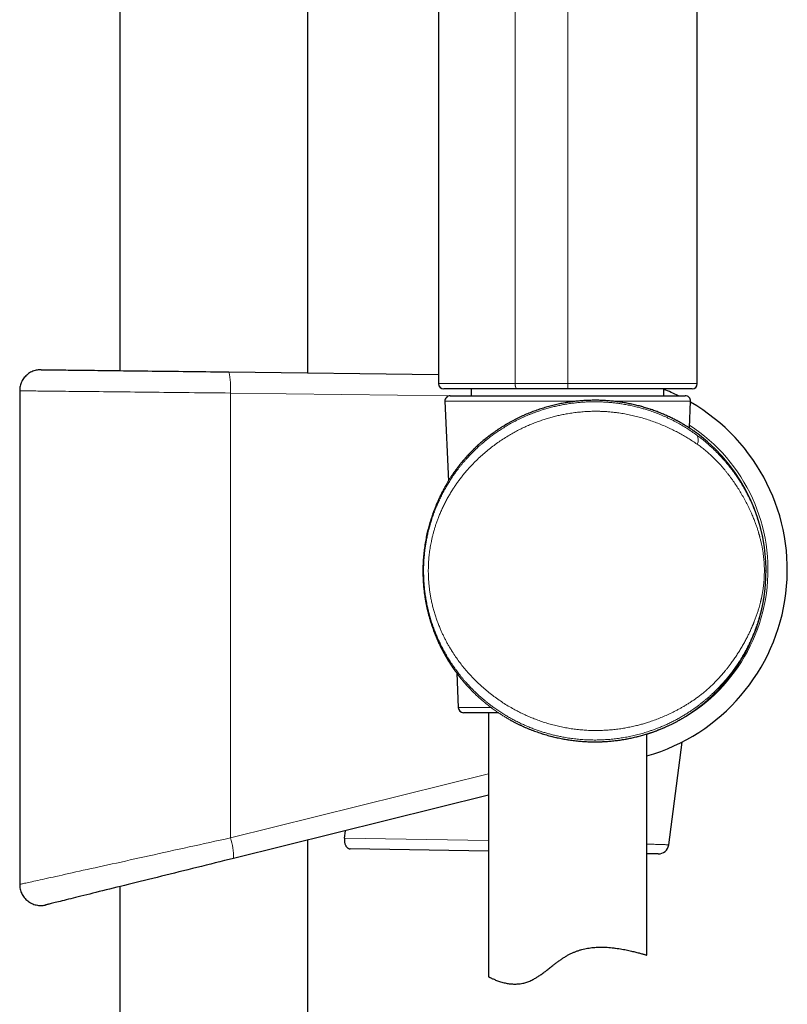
# Model space of a CAD drawing. Header units: millimetres. Extents: x 8 to 954, y 12 to 973.
# Tile 184 of 193: x 603 to 675, y 557 to 651. Entities that reach past the tile are written whole.
import ezdxf

# ---------------------------------------------------------------- set-up
doc = ezdxf.new("R2010")
doc.units = ezdxf.units.MM

msp = doc.modelspace()

# ---------------------------------------------------------------- linework, layer by layer
at = {"color": 7, "linetype": 'Continuous', "lineweight": 30}
for p, q in [((629.988, 617.209), (629.988, 909.398)), ((612.188, 902.828), (612.188, 617.421)), ((642.357, 743.818), (642.357, 616.189)), ((666.858, 616.189), (666.858, 734.905)), ((622.498, 617.298), (642.357, 617.062)), ((602.698, 615.51), (602.698, 568.799)), ((649.812, 615.689), (642.867, 615.689)), ((643.46, 615.047), (665.716, 615.047)), ((645.488, 615.047), (645.488, 615.689)), ((654.608, 615.689), (649.812, 615.689)), ((666.358, 615.689), (654.608, 615.689)), ((663.688, 615.047), (663.688, 615.689)), ((642.961, 614.526), (643.288, 606.971)), ((666.106, 611.995), (666.216, 614.526)), ((643.394, 607.141), (643.386, 607.129)), ((643.394, 607.141), (643.394, 607.141)), ((640.876, 598.483), (640.876, 598.467)), ((640.876, 598.467), (640.876, 598.467)), ((644.075, 588.802), (644.217, 585.526)), ((648.011, 585.047), (644.717, 585.047)), ((647.088, 585.047), (647.088, 560.062)), ((662.088, 562.098), (662.088, 583.038)), ((664.147, 572.549), (665.418, 582.272)), ((647.088, 577.233), (622.955, 571.258)), ((633.458, 573.162), (633.552, 573.882)), ((629.988, 272.537), (629.988, 572.999)), ((647.088, 571.94), (633.997, 572.153)), ((602.698, 568.799), (602.698, 568.799)), ((612.188, 568.593), (612.188, 279.106))]:
    msp.add_line(p, q, dxfattribs=at)
at = {"color": 252, "linetype": 'Continuous', "lineweight": 0}
for p, q in [((642.368, 743.818), (642.368, 616.189)), ((649.608, 616.189), (649.608, 741.183)), ((654.608, 616.189), (654.608, 739.364)), ((654.608, 615.689), (654.608, 616.189)), ((622.643, 615.298), (622.643, 573.2)), ((643.756, 615.047), (622.643, 615.298)), ((655.449, 614.526), (642.961, 614.526)), ((666.216, 614.526), (658.867, 614.526)), ((647.464, 611.482), (647.458, 611.478)), ((673.346, 598.467), (673.207, 598.467)), ((645.072, 587.587), (645.072, 587.587)), ((644.217, 585.526), (647.337, 585.526)), ((649.13, 584.364), (649.134, 584.362)), ((622.643, 573.2), (647.088, 579.251)), ((633.458, 573.162), (647.088, 572.94))]:
    msp.add_line(p, q, dxfattribs=at)
at = {"color": 7, "linetype": 'Continuous', "lineweight": 30, "flags": 128}
for points in [[(604.722, 617.51), (604.732, 617.51), (604.755, 617.509), (604.789, 617.509), (604.834, 617.508), (604.891, 617.508), (604.959, 617.507), (605.039, 617.506), (605.13, 617.505), (605.232, 617.504), (605.345, 617.502), (605.469, 617.501), (605.605, 617.499), (605.751, 617.497), (605.908, 617.496), (606.076, 617.494), (606.254, 617.491), (606.443, 617.489), (606.642, 617.487), (606.851, 617.484), (607.07, 617.482), (607.299, 617.479), (607.538, 617.476), (607.786, 617.473), (608.044, 617.47), (608.311, 617.467), (608.587, 617.464), (608.872, 617.46), (609.165, 617.457), (609.466, 617.453), (609.776, 617.45), (610.094, 617.446), (610.42, 617.442), (610.753, 617.438), (611.093, 617.434), (611.441, 617.43), (611.795, 617.426), (612.155, 617.421), (612.523, 617.417), (612.896, 617.412), (613.274, 617.408), (613.659, 617.403), (614.048, 617.399), (614.443, 617.394), (614.842, 617.389), (615.246, 617.385), (615.654, 617.38), (616.065, 617.375), (616.48, 617.37), (616.899, 617.365), (617.32, 617.36), (617.744, 617.355), (618.17, 617.35), (618.599, 617.345), (619.029, 617.34), (619.461, 617.334), (619.894, 617.329), (620.327, 617.324), (620.762, 617.319), (621.196, 617.314), (621.631, 617.309), (622.065, 617.303), (622.498, 617.298)], [(622.955, 571.258), (622.522, 571.151), (622.087, 571.043), (621.653, 570.936), (621.218, 570.828), (620.784, 570.721), (620.351, 570.613), (619.918, 570.506), (619.486, 570.399), (619.056, 570.293), (618.627, 570.187), (618.201, 570.081), (617.777, 569.976), (617.356, 569.872), (616.937, 569.768), (616.522, 569.666), (616.11, 569.564), (615.703, 569.463), (615.299, 569.363), (614.9, 569.264), (614.505, 569.166), (614.116, 569.07), (613.731, 568.975), (613.352, 568.881), (612.979, 568.789), (612.612, 568.698), (612.252, 568.608), (611.897, 568.521), (611.55, 568.435), (611.21, 568.35), (610.877, 568.268), (610.551, 568.187), (610.233, 568.109), (609.923, 568.032), (609.622, 567.957), (609.328, 567.885), (609.044, 567.814), (608.768, 567.746), (608.501, 567.68), (608.243, 567.616), (607.995, 567.555), (607.756, 567.495), (607.527, 567.439), (607.308, 567.384), (607.099, 567.333), (606.9, 567.283), (606.711, 567.237), (606.533, 567.193), (606.365, 567.151), (606.208, 567.112), (606.062, 567.076), (605.926, 567.042), (605.802, 567.012), (605.689, 566.984), (605.587, 566.958), (605.496, 566.936), (605.416, 566.916), (605.348, 566.899), (605.291, 566.885), (605.246, 566.874), (605.212, 566.866), (605.189, 566.86), (605.178, 566.857)], [(663.139, 571.679), (663.138, 571.679), (663.13, 571.679), (663.116, 571.679), (663.093, 571.68), (663.064, 571.68), (663.027, 571.681), (662.982, 571.681), (662.931, 571.682), (662.872, 571.683), (662.806, 571.684), (662.733, 571.686), (662.652, 571.687), (662.565, 571.688), (662.471, 571.69), (662.37, 571.691), (662.262, 571.693), (662.148, 571.695), (662.088, 571.696)]]:
    msp.add_lwpolyline(points, dxfattribs=at)
at = {"color": 252, "linetype": 'Continuous', "lineweight": 0, "flags": 128}
for points in [[(649.812, 615.689), (649.785, 615.693), (649.759, 615.706), (649.733, 615.727), (649.71, 615.756), (649.687, 615.792), (649.667, 615.835), (649.65, 615.884), (649.635, 615.939), (649.623, 615.997), (649.614, 616.059), (649.609, 616.123), (649.608, 616.189)], [(622.643, 615.298), (622.157, 615.304), (621.67, 615.309), (621.182, 615.314), (620.694, 615.319), (620.207, 615.324), (619.72, 615.329), (619.234, 615.335), (618.75, 615.34), (618.267, 615.345), (617.786, 615.35), (617.307, 615.355), (616.831, 615.36), (616.358, 615.365), (615.889, 615.37), (615.423, 615.375), (614.961, 615.38), (614.503, 615.385), (614.05, 615.389), (613.602, 615.394), (613.159, 615.399), (612.722, 615.404), (612.291, 615.408), (611.865, 615.413), (611.447, 615.417), (611.035, 615.421), (610.63, 615.426), (610.232, 615.43), (609.843, 615.434), (609.461, 615.438), (609.087, 615.442), (608.722, 615.446), (608.365, 615.45), (608.017, 615.453), (607.679, 615.457), (607.35, 615.461), (607.03, 615.464), (606.721, 615.467), (606.421, 615.47), (606.132, 615.473), (605.854, 615.476), (605.586, 615.479), (605.329, 615.482), (605.083, 615.485), (604.848, 615.487), (604.625, 615.489), (604.414, 615.492), (604.214, 615.494), (604.026, 615.496), (603.85, 615.498), (603.686, 615.499), (603.534, 615.501), (603.395, 615.502), (603.268, 615.504), (603.154, 615.505), (603.052, 615.506), (602.963, 615.507), (602.886, 615.508), (602.823, 615.508), (602.772, 615.509), (602.735, 615.509), (602.71, 615.51), (602.698, 615.51)], [(602.698, 568.799), (602.71, 568.801), (602.735, 568.807), (602.772, 568.815), (602.823, 568.826), (602.886, 568.84), (602.963, 568.857), (603.052, 568.877), (603.154, 568.899), (603.268, 568.924), (603.395, 568.952), (603.534, 568.983), (603.686, 569.017), (603.85, 569.053), (604.026, 569.092), (604.214, 569.133), (604.414, 569.177), (604.625, 569.224), (604.848, 569.273), (605.083, 569.325), (605.329, 569.379), (605.586, 569.436), (605.854, 569.495), (606.132, 569.556), (606.421, 569.62), (606.721, 569.686), (607.03, 569.755), (607.35, 569.825), (607.679, 569.898), (608.017, 569.972), (608.365, 570.049), (608.722, 570.128), (609.087, 570.208), (609.461, 570.291), (609.843, 570.375), (610.232, 570.461), (610.63, 570.549), (611.035, 570.638), (611.447, 570.729), (611.865, 570.821), (612.291, 570.915), (612.722, 571.01), (613.159, 571.107), (613.602, 571.205), (614.05, 571.303), (614.503, 571.403), (614.961, 571.504), (615.423, 571.606), (615.889, 571.709), (616.358, 571.813), (616.831, 571.917), (617.307, 572.022), (617.786, 572.128), (618.267, 572.234), (618.75, 572.34), (619.234, 572.447), (619.72, 572.555), (620.207, 572.662), (620.694, 572.77), (621.182, 572.877), (621.67, 572.985), (622.157, 573.092), (622.643, 573.2)], [(662.088, 572.609), (662.164, 572.606), (662.323, 572.602), (662.477, 572.597), (662.624, 572.593), (662.765, 572.589), (662.9, 572.585), (663.028, 572.581), (663.15, 572.578), (663.265, 572.575), (663.374, 572.571), (663.475, 572.569), (663.57, 572.566), (663.658, 572.563), (663.739, 572.561), (663.812, 572.559), (663.879, 572.557), (663.938, 572.555), (663.99, 572.554), (664.034, 572.552), (664.071, 572.551), (664.101, 572.55), (664.123, 572.55), (664.138, 572.549), (664.146, 572.549), (664.147, 572.549)]]:
    msp.add_lwpolyline(points, dxfattribs=at)
at = {"color": 252, "linetype": 'Continuous', "lineweight": 0}
for centre, radius, start, end in [((616.53, 615.859), 6.139, 354.75711, 13.55656), ((657.232, 598.571), 16.315, 287.3159, 57.00385), ((666.184, 610.871), 0.764, 328.02413, 36.73334), ((616.973, 571.294), 5.982, 359.65555, 18.57537)]:
    msp.add_arc(centre, radius, start, end, dxfattribs=at)
at = {"color": 7, "linetype": 'Continuous', "lineweight": 30}
for centre, radius, start, end in [((642.857, 616.189), 0.5, 180.00051, 270), ((666.358, 616.189), 0.5, 270, 360), ((643.46, 614.547), 0.5, 90, 182.48126), ((657.063, 598.571), 18.315, 64.1075, 68.79349), ((665.716, 614.547), 0.5, 357.51874, 90), ((657.063, 598.571), 18.315, 285.92462, 60.03213), ((657.088, 598.467), 16.275, 302.82188, 52.17253), ((644.717, 585.547), 0.5, 182.48126, 270), ((663.155, 572.679), 1, 269.06767, 352.54004)]:
    msp.add_arc(centre, radius, start, end, dxfattribs=at)
for points, knots in [([(604.722, 617.51), (604.694, 617.51), (604.603, 617.51), (604.448, 617.497), (604.247, 617.462), (604.041, 617.403), (603.833, 617.318), (603.635, 617.209), (603.451, 617.079), (603.283, 616.929), (603.133, 616.762), (603.002, 616.578), (602.893, 616.381), (602.806, 616.173), (602.745, 615.957), (602.705, 615.735), (602.7, 615.585), (602.698, 615.51)], [0, 0, 0, 0, 0.025939, 0.086667, 0.147394, 0.218371, 0.289573, 0.360549, 0.431524, 0.502725, 0.5737, 0.644674, 0.715875, 0.78685, 0.857825, 0.929025, 1, 1, 1, 1]), ([(642.867, 615.689), (642.864, 615.689), (642.858, 615.689), (642.858, 615.689), (642.858, 615.689)], [0, 0, 0, 0, 0.542848, 1, 1, 1, 1]), ([(666.82, 611.507), (666.807, 611.517), (666.775, 611.54), (666.719, 611.58), (666.652, 611.628), (666.579, 611.679), (666.5, 611.733), (666.415, 611.791), (666.325, 611.852), (666.229, 611.916), (666.127, 611.982), (666.017, 612.052), (665.902, 612.125), (665.78, 612.2), (665.651, 612.278), (665.517, 612.357), (665.376, 612.439), (665.229, 612.522), (665.077, 612.606), (664.918, 612.691), (664.754, 612.777), (664.584, 612.863), (664.41, 612.949), (664.231, 613.035), (664.046, 613.121), (663.854, 613.207), (663.657, 613.292), (663.456, 613.376), (663.251, 613.459), (663.041, 613.54), (662.828, 613.619), (662.611, 613.696), (662.391, 613.771), (662.168, 613.843), (661.942, 613.913), (661.715, 613.98), (661.485, 614.043), (661.254, 614.104), (661.02, 614.161), (660.783, 614.216), (660.542, 614.268), (660.299, 614.316), (660.053, 614.361), (659.805, 614.403), (659.556, 614.441), (659.305, 614.475), (659.053, 614.506), (658.801, 614.533), (658.548, 614.557), (658.295, 614.576), (658.042, 614.592), (657.789, 614.603), (657.537, 614.611), (657.284, 614.615), (657.03, 614.615), (656.774, 614.61), (656.516, 614.602), (656.257, 614.59), (655.998, 614.574), (655.74, 614.554), (655.483, 614.53), (655.227, 614.502), (654.972, 614.47), (654.715, 614.434), (654.458, 614.394), (654.201, 614.349), (653.945, 614.301), (653.688, 614.248), (653.432, 614.191), (653.176, 614.13), (652.921, 614.065), (652.666, 613.995), (652.413, 613.922), (652.16, 613.844), (651.907, 613.762), (651.656, 613.676), (651.405, 613.586), (651.156, 613.491), (650.908, 613.393), (650.661, 613.29), (650.415, 613.183), (650.17, 613.071), (649.926, 612.955), (649.683, 612.835), (649.442, 612.711), (649.204, 612.583), (648.967, 612.451), (648.733, 612.315), (648.5, 612.174), (648.269, 612.03), (648.04, 611.881), (647.814, 611.729), (647.638, 611.607), (647.539, 611.536), (647.513, 611.517)], [0, 0, 0, 0, 0.007479, 0.017884, 0.028404, 0.039016, 0.0497, 0.060434, 0.071209, 0.081911, 0.092883, 0.10396, 0.115137, 0.126407, 0.137761, 0.149192, 0.16069, 0.172244, 0.183845, 0.195479, 0.207136, 0.218804, 0.230467, 0.241963, 0.253712, 0.265471, 0.277227, 0.288967, 0.300677, 0.312348, 0.323969, 0.33553, 0.347022, 0.358437, 0.369768, 0.381008, 0.392152, 0.40321, 0.414115, 0.425103, 0.436077, 0.447026, 0.457941, 0.468815, 0.479638, 0.490405, 0.501108, 0.511742, 0.522302, 0.532783, 0.543184, 0.553501, 0.563733, 0.573887, 0.584113, 0.594385, 0.604684, 0.614991, 0.625279, 0.635531, 0.645727, 0.655846, 0.665974, 0.676208, 0.68645, 0.696708, 0.706992, 0.717312, 0.727675, 0.738094, 0.748558, 0.758985, 0.769495, 0.78008, 0.790733, 0.801449, 0.812217, 0.82303, 0.833896, 0.844848, 0.855903, 0.867059, 0.878309, 0.889649, 0.901071, 0.912567, 0.924133, 0.935786, 0.947549, 0.959426, 0.971414, 0.983516, 0.99573, 1, 1, 1, 1]), ([(647.463, 611.482), (647.447, 611.47), (647.377, 611.42), (647.252, 611.327), (647.089, 611.203), (646.924, 611.074), (646.758, 610.94), (646.59, 610.802), (646.422, 610.658), (646.253, 610.51), (646.082, 610.356), (645.911, 610.197), (645.74, 610.033), (645.569, 609.864), (645.397, 609.69), (645.226, 609.51), (645.055, 609.325), (644.885, 609.134), (644.715, 608.938), (644.546, 608.735), (644.377, 608.526), (644.209, 608.311), (644.043, 608.09), (643.878, 607.863), (643.715, 607.63), (643.554, 607.39), (643.447, 607.227), (643.395, 607.143), (643.394, 607.141)], [0, 0, 0, 0, 0.011289, 0.047929, 0.084837, 0.121996, 0.15944, 0.197199, 0.235302, 0.273776, 0.312645, 0.351928, 0.391599, 0.431654, 0.472158, 0.513034, 0.554339, 0.596128, 0.638459, 0.681387, 0.724966, 0.769273, 0.814094, 0.859431, 0.905411, 0.952014, 0.999218, 1, 1, 1, 1]), ([(667.069, 611.322), (667.068, 611.323), (667.06, 611.33), (667.027, 611.354), (666.971, 611.397), (666.904, 611.447), (666.849, 611.486), (666.826, 611.503)], [0, 0, 0, 0, 0.0443312, 0.3002249, 0.5563937, 0.8125813, 1, 1, 1, 1]), ([(640.876, 598.467), (640.876, 598.375), (640.877, 598.172), (640.886, 597.86), (640.902, 597.531), (640.924, 597.205), (640.953, 596.878), (640.989, 596.552), (641.031, 596.227), (641.079, 595.903), (641.134, 595.581), (641.196, 595.26), (641.264, 594.94), (641.338, 594.621), (641.419, 594.304), (641.507, 593.988), (641.601, 593.674), (641.701, 593.362), (641.807, 593.051), (641.92, 592.744), (642.039, 592.439), (642.164, 592.136), (642.295, 591.834), (642.433, 591.536), (642.576, 591.241), (642.725, 590.95), (642.879, 590.662), (643.039, 590.378), (643.205, 590.096), (643.377, 589.818), (643.555, 589.543), (643.738, 589.271), (643.926, 589.003), (644.121, 588.739), (644.32, 588.479), (644.525, 588.222), (644.735, 587.97), (644.906, 587.772), (645.008, 587.66), (645.036, 587.629)], [0, 0, 0, 0, 0.0234042, 0.0512498, 0.0788953, 0.1064251, 0.1340219, 0.1616551, 0.1892923, 0.216893, 0.2444255, 0.271864, 0.2994569, 0.3270579, 0.3546402, 0.3822202, 0.4098114, 0.4374277, 0.4650949, 0.4926784, 0.5201878, 0.5478167, 0.5755115, 0.603219, 0.630867, 0.6584027, 0.6857693, 0.7132627, 0.7408478, 0.7684126, 0.7959731, 0.8235436, 0.851137, 0.8787748, 0.9064268, 0.933979, 0.9616217, 0.9893162, 1, 1, 1, 1]), ([(649.134, 584.362), (649.205, 584.323), (649.354, 584.241), (649.586, 584.119), (649.828, 583.998), (650.072, 583.88), (650.316, 583.767), (650.561, 583.658), (650.808, 583.554), (651.055, 583.453), (651.304, 583.357), (651.554, 583.265), (651.804, 583.178), (652.056, 583.094), (652.308, 583.015), (652.561, 582.94), (652.814, 582.869), (653.068, 582.802), (653.322, 582.74), (653.577, 582.681), (653.832, 582.627), (654.085, 582.577), (654.338, 582.532), (654.591, 582.49), (654.845, 582.452), (655.098, 582.419), (655.352, 582.389), (655.606, 582.363), (655.859, 582.341), (656.111, 582.323), (656.363, 582.309), (656.613, 582.299), (656.863, 582.293), (657.113, 582.29), (657.362, 582.291), (657.61, 582.296), (657.856, 582.304), (658.101, 582.316), (658.345, 582.332), (658.588, 582.351), (658.83, 582.374), (659.07, 582.4), (659.309, 582.429), (659.547, 582.462), (659.782, 582.498), (660.015, 582.537), (660.245, 582.578), (660.474, 582.623), (660.701, 582.671), (660.925, 582.722), (661.146, 582.774), (661.363, 582.83), (661.578, 582.887), (661.79, 582.947), (661.998, 583.009), (662.203, 583.073), (662.404, 583.139), (662.601, 583.206), (662.793, 583.274), (662.981, 583.343), (663.165, 583.413), (663.344, 583.484), (663.518, 583.555), (663.686, 583.626), (663.849, 583.697), (664.005, 583.767), (664.157, 583.836), (664.302, 583.905), (664.441, 583.972), (664.574, 584.038), (664.701, 584.103), (664.822, 584.165), (664.928, 584.221), (664.992, 584.256), (665.02, 584.271)], [0, 0, 0, 0, 0.013687, 0.028819, 0.043846, 0.05875, 0.073513, 0.088121, 0.102557, 0.116981, 0.131273, 0.145458, 0.159551, 0.173565, 0.187516, 0.201431, 0.215109, 0.22883, 0.242516, 0.256137, 0.269667, 0.283079, 0.296348, 0.309697, 0.323026, 0.336322, 0.349598, 0.362867, 0.376142, 0.389431, 0.402612, 0.415793, 0.429037, 0.442324, 0.455633, 0.468942, 0.482221, 0.495473, 0.508886, 0.522326, 0.535805, 0.549336, 0.562931, 0.576605, 0.590389, 0.604042, 0.61784, 0.631752, 0.645746, 0.659789, 0.673846, 0.687838, 0.702052, 0.716298, 0.730586, 0.744925, 0.759325, 0.773805, 0.788253, 0.802706, 0.81724, 0.831815, 0.846393, 0.860924, 0.875214, 0.889694, 0.9041, 0.918439, 0.932717, 0.94694, 0.961119, 0.97516, 0.989127, 1, 1, 1, 1]), ([(665.026, 584.274), (665.066, 584.296), (665.174, 584.354), (665.328, 584.441), (665.475, 584.526), (665.592, 584.595), (665.685, 584.651), (665.764, 584.699), (665.828, 584.739), (665.878, 584.771), (665.899, 584.784), (665.91, 584.791)], [0, 0, 0, 0, 0.08141, 0.220827, 0.360149, 0.467256, 0.574458, 0.681652, 0.78875, 0.895414, 1, 1, 1, 1]), ([(633.458, 573.162), (633.453, 573.115), (633.444, 573.022), (633.448, 572.885), (633.465, 572.754), (633.496, 572.631), (633.538, 572.519), (633.592, 572.416), (633.659, 572.325), (633.73, 572.256), (633.799, 572.208), (633.866, 572.177), (633.931, 572.157), (633.975, 572.155), (633.997, 572.153)], [0, 0, 0, 0, 0.082531, 0.165062, 0.247431, 0.329843, 0.414995, 0.500196, 0.598549, 0.696953, 0.774112, 0.851471, 0.928654, 1, 1, 1, 1]), ([(602.698, 568.799), (602.7, 568.724), (602.705, 568.574), (602.745, 568.352), (602.806, 568.135), (602.893, 567.927), (603.002, 567.73), (603.133, 567.547), (603.283, 567.379), (603.451, 567.229), (603.635, 567.099), (603.833, 566.991), (604.041, 566.905), (604.258, 566.843), (604.48, 566.807), (604.705, 566.795), (604.912, 566.807), (605.07, 566.832), (605.152, 566.851), (605.178, 566.857)], [0, 0, 0, 0, 0.061943, 0.124083, 0.186027, 0.247969, 0.31011, 0.372052, 0.433995, 0.496136, 0.55808, 0.620023, 0.682165, 0.744108, 0.806053, 0.868196, 0.93014, 0.977696, 1, 1, 1, 1]), ([(647.088, 560.062), (647.09, 560.061), (647.094, 560.059), (647.127, 560.042), (647.18, 560.015), (647.255, 559.977), (647.353, 559.929), (647.47, 559.874), (647.607, 559.814), (647.76, 559.749), (647.934, 559.682), (648.127, 559.614), (648.341, 559.548), (648.553, 559.492), (648.755, 559.448), (648.945, 559.414), (649.145, 559.388), (649.356, 559.37), (649.577, 559.363), (649.815, 559.369), (650.069, 559.393), (650.31, 559.434), (650.527, 559.486), (650.716, 559.543), (650.904, 559.612), (651.09, 559.691), (651.273, 559.781), (651.487, 559.897), (651.73, 560.044), (652.016, 560.235), (652.314, 560.45), (652.623, 560.685), (652.932, 560.926), (653.224, 561.155), (653.499, 561.367), (653.76, 561.561), (654.025, 561.748), (654.298, 561.927), (654.567, 562.086), (654.832, 562.225), (655.091, 562.345), (655.358, 562.453), (655.632, 562.549), (655.912, 562.631), (656.191, 562.699), (656.467, 562.753), (656.739, 562.794), (657.012, 562.825), (657.284, 562.846), (657.556, 562.857), (657.849, 562.859), (658.162, 562.851), (658.492, 562.831), (658.814, 562.802), (659.127, 562.765), (659.43, 562.721), (659.72, 562.672), (659.994, 562.621), (660.253, 562.569), (660.499, 562.515), (660.731, 562.461), (660.948, 562.408), (661.152, 562.357), (661.342, 562.307), (661.514, 562.261), (661.667, 562.218), (661.798, 562.182), (661.906, 562.151), (661.988, 562.127), (662.046, 562.11), (662.078, 562.101), (662.092, 562.097), (662.088, 562.098), (662.088, 562.098)], [0, 0, 0, 0, 0.016226, 0.032467, 0.048694, 0.065445, 0.082211, 0.098963, 0.115172, 0.131393, 0.147602, 0.164221, 0.180851, 0.197469, 0.209534, 0.221605, 0.233669, 0.245997, 0.258333, 0.270657, 0.284325, 0.29799, 0.307356, 0.316731, 0.326096, 0.335211, 0.344335, 0.353453, 0.367428, 0.381406, 0.397658, 0.413927, 0.430204, 0.446467, 0.45975, 0.473053, 0.486351, 0.499632, 0.512896, 0.524531, 0.536176, 0.547811, 0.559833, 0.571868, 0.583892, 0.59552, 0.607158, 0.618788, 0.63072, 0.64266, 0.654594, 0.670085, 0.685591, 0.701085, 0.717019, 0.732966, 0.748901, 0.764665, 0.78044, 0.796204, 0.812349, 0.828504, 0.844648, 0.861853, 0.879072, 0.896276, 0.914014, 0.931767, 0.949503, 0.966159, 0.982828, 0.999484, 1, 1, 1, 1])]:
    msp.add_open_spline(points, degree=3, knots=knots, dxfattribs=at)
at = {"color": 252, "linetype": 'Continuous', "lineweight": 0}
for points, knots in [([(642.368, 616.189), (642.368, 616.189), (642.349, 616.189), (642.36, 616.189), (642.358, 616.189), (642.364, 616.189), (642.368, 616.189)], [0, 0, 0, 0, 0.00006, 0.457169, 0.728559, 1, 1, 1, 1]), ([(642.368, 616.189), (642.377, 616.189), (642.394, 616.189), (642.448, 616.189), (642.521, 616.189), (642.616, 616.189), (642.734, 616.189), (642.874, 616.189), (643.036, 616.189), (643.217, 616.189), (643.417, 616.189), (643.634, 616.189), (643.87, 616.189), (644.127, 616.189), (644.405, 616.189), (644.705, 616.189), (645.023, 616.189), (645.355, 616.189), (645.7, 616.189), (646.058, 616.189), (646.43, 616.189), (646.82, 616.189), (647.227, 616.189), (647.652, 616.189), (648.09, 616.189), (648.561, 616.189), (649.065, 616.189), (649.427, 616.189), (649.608, 616.189)], [0, 0, 0, 0, 0.037442, 0.074916, 0.112391, 0.149832, 0.188362, 0.226926, 0.265491, 0.30402, 0.341462, 0.378936, 0.41641, 0.453852, 0.492381, 0.530946, 0.56951, 0.60804, 0.645481, 0.682956, 0.72043, 0.757872, 0.796401, 0.834966, 0.873531, 0.91206, 0.95603, 1, 1, 1, 1]), ([(642.867, 615.689), (642.802, 615.696), (642.671, 615.711), (642.506, 615.827), (642.39, 615.992), (642.375, 616.123), (642.368, 616.189)], [0, 0, 0, 0, 0.249998, 0.500002, 0.750002, 1, 1, 1, 1]), ([(649.608, 616.189), (649.763, 616.189), (650.075, 616.189), (650.552, 616.189), (651.036, 616.189), (651.531, 616.189), (652.036, 616.189), (652.551, 616.189), (653.07, 616.189), (653.586, 616.189), (654.099, 616.189), (654.438, 616.189), (654.608, 616.189)], [0, 0, 0, 0, 0.098824, 0.197731, 0.296639, 0.395462, 0.497153, 0.598939, 0.700723, 0.802417, 0.901123, 1, 1, 1, 1]), ([(654.608, 616.189), (654.777, 616.189), (655.117, 616.189), (655.625, 616.189), (656.132, 616.189), (656.64, 616.189), (657.15, 616.189), (657.661, 616.189), (658.165, 616.189), (658.659, 616.189), (659.14, 616.189), (659.61, 616.189), (660.07, 616.189), (660.526, 616.189), (660.975, 616.189), (661.417, 616.189), (661.846, 616.189), (662.258, 616.189), (662.653, 616.189), (663.03, 616.189), (663.393, 616.189), (663.744, 616.189), (664.081, 616.189), (664.405, 616.189), (664.711, 616.189), (664.995, 616.189), (665.259, 616.189), (665.501, 616.189), (665.725, 616.189), (665.932, 616.189), (666.12, 616.189), (666.289, 616.189), (666.436, 616.189), (666.561, 616.189), (666.664, 616.189), (666.744, 616.189), (666.804, 616.189), (666.842, 616.189), (666.859, 616.189), (666.856, 616.189), (666.855, 616.189)], [0, 0, 0, 0, 0.026451, 0.052925, 0.079399, 0.10585, 0.133069, 0.160313, 0.187557, 0.214776, 0.241227, 0.267701, 0.294175, 0.320625, 0.347845, 0.375089, 0.402333, 0.429552, 0.456003, 0.482477, 0.50895, 0.535401, 0.56262, 0.589864, 0.617108, 0.644328, 0.670779, 0.697252, 0.723726, 0.750177, 0.777396, 0.80464, 0.831884, 0.859103, 0.885554, 0.912028, 0.938502, 0.964953, 0.992172, 1, 1, 1, 1]), ([(673.346, 598.467), (673.345, 598.37), (673.344, 598.176), (673.336, 597.883), (673.325, 597.648), (673.315, 597.473), (673.307, 597.357), (673.299, 597.24), (673.289, 597.123), (673.279, 597.006), (673.259, 596.794), (673.224, 596.484), (673.183, 596.191), (673.154, 596.002), (673.141, 595.921), (673.128, 595.84), (673.114, 595.758), (673.099, 595.676), (673.085, 595.593), (673.069, 595.511), (673.037, 595.344), (672.985, 595.09), (672.907, 594.749), (672.819, 594.399), (672.724, 594.057), (672.623, 593.722), (672.546, 593.483), (672.492, 593.325), (672.467, 593.251), (672.441, 593.176), (672.414, 593.101), (672.387, 593.026), (672.359, 592.95), (672.297, 592.783), (672.195, 592.523), (672.048, 592.169), (671.894, 591.825), (671.761, 591.545), (671.653, 591.326), (671.565, 591.153), (671.471, 590.976), (671.376, 590.802), (671.285, 590.638), (671.19, 590.472), (671.086, 590.296), (670.966, 590.099), (670.836, 589.894), (670.704, 589.691), (670.594, 589.528), (670.509, 589.405), (670.445, 589.314), (670.381, 589.224), (670.316, 589.134), (670.251, 589.044), (670.184, 588.955), (670.118, 588.866), (669.99, 588.7), (669.803, 588.463), (669.553, 588.162), (669.307, 587.88), (669.093, 587.647), (668.913, 587.457), (668.766, 587.306), (668.62, 587.159), (668.464, 587.008), (668.283, 586.836), (668.079, 586.648), (667.859, 586.454), (667.637, 586.264), (667.408, 586.076), (667.171, 585.888), (666.928, 585.703), (666.653, 585.501), (666.345, 585.286), (666.004, 585.06), (665.662, 584.846), (665.318, 584.642), (664.972, 584.448), (664.619, 584.261), (664.251, 584.078), (663.868, 583.9), (663.478, 583.731), (663.164, 583.604), (662.929, 583.514), (662.775, 583.457), (662.62, 583.401), (662.466, 583.347), (662.311, 583.295), (662.035, 583.205), (661.636, 583.085), (661.11, 582.945), (660.581, 582.822), (660.049, 582.718), (659.515, 582.631), (658.981, 582.562), (658.445, 582.511), (657.91, 582.477), (657.374, 582.461), (656.837, 582.463), (656.298, 582.482), (655.756, 582.519), (655.212, 582.574), (654.666, 582.648), (654.172, 582.732), (653.73, 582.82), (653.34, 582.908), (652.961, 583.003), (652.593, 583.105), (652.235, 583.213), (651.875, 583.33), (651.499, 583.463), (651.108, 583.612), (650.701, 583.779), (650.294, 583.96), (649.886, 584.154), (649.48, 584.362), (649.091, 584.575), (648.712, 584.796), (648.343, 585.025), (647.967, 585.272), (647.643, 585.499), (647.38, 585.691), (647.178, 585.845), (646.984, 585.997), (646.773, 586.167), (646.544, 586.358), (646.299, 586.572), (646.114, 586.74), (645.988, 586.857), (645.922, 586.92), (645.856, 586.983), (645.799, 587.038), (645.738, 587.097), (645.671, 587.163), (645.575, 587.259), (645.459, 587.376), (645.323, 587.518), (645.175, 587.676), (645.017, 587.85), (644.848, 588.04), (644.68, 588.237), (644.514, 588.437), (644.36, 588.63), (644.213, 588.82), (644.076, 589.002), (643.947, 589.177), (643.827, 589.347), (643.696, 589.536), (643.557, 589.743), (643.42, 589.956), (643.331, 590.098), (643.285, 590.173), (643.272, 590.195), (643.258, 590.217), (643.245, 590.239), (643.232, 590.261), (643.139, 590.414), (642.975, 590.697), (642.751, 591.111), (642.547, 591.515), (642.389, 591.85), (642.271, 592.115), (642.186, 592.314), (642.105, 592.51), (642.026, 592.709), (641.944, 592.922), (641.833, 593.226), (641.702, 593.614), (641.56, 594.078), (641.462, 594.439), (641.398, 594.694), (641.362, 594.847), (641.327, 594.999), (641.294, 595.15), (641.262, 595.3), (641.233, 595.449), (641.183, 595.714), (641.119, 596.094), (641.052, 596.591), (641, 597.087), (640.965, 597.581), (640.945, 598.072), (640.94, 598.582), (640.953, 599.112), (640.985, 599.664), (641.025, 600.095), (641.061, 600.405), (641.086, 600.593), (641.112, 600.78), (641.141, 600.969), (641.172, 601.157), (641.206, 601.345), (641.257, 601.612), (641.33, 601.958), (641.433, 602.385), (641.55, 602.818), (641.66, 603.185), (641.758, 603.485), (641.837, 603.718), (641.922, 603.952), (642.007, 604.179), (642.091, 604.391), (642.199, 604.654), (642.341, 604.981), (642.528, 605.382), (642.711, 605.746), (642.884, 606.071), (643, 606.279), (643.079, 606.416), (643.117, 606.48), (643.155, 606.545), (643.193, 606.61), (643.233, 606.675), (643.272, 606.74), (643.342, 606.855), (643.448, 607.023), (643.595, 607.248), (643.756, 607.487), (643.931, 607.735), (644.11, 607.979), (644.286, 608.21), (644.456, 608.425), (644.626, 608.633), (644.801, 608.84), (644.987, 609.052), (645.224, 609.314), (645.51, 609.613), (645.838, 609.938), (646.125, 610.206), (646.37, 610.425), (646.526, 610.56), (646.629, 610.647), (646.682, 610.691), (646.734, 610.734), (646.785, 610.777), (646.837, 610.819), (646.988, 610.942), (647.241, 611.14), (647.597, 611.404), (647.951, 611.651), (648.261, 611.856), (648.525, 612.022), (648.742, 612.155), (648.96, 612.283), (649.188, 612.412), (649.436, 612.547), (649.702, 612.686), (649.977, 612.824), (650.252, 612.954), (650.527, 613.079), (650.802, 613.197), (651.075, 613.309), (651.348, 613.415), (651.677, 613.536), (652.063, 613.668), (652.508, 613.805), (652.952, 613.93), (653.397, 614.04), (653.84, 614.138), (654.288, 614.223), (654.741, 614.297), (655.2, 614.358), (655.658, 614.407), (656.116, 614.442), (656.572, 614.464), (657.003, 614.473), (657.409, 614.471), (657.793, 614.461), (658.178, 614.441), (658.564, 614.413), (658.95, 614.375), (659.337, 614.327), (659.756, 614.266), (660.206, 614.188), (660.688, 614.089), (661.071, 613.999), (661.357, 613.925), (661.546, 613.873), (661.736, 613.819), (661.926, 613.763), (662.116, 613.704), (662.408, 613.609), (662.803, 613.471), (663.299, 613.28), (663.725, 613.099), (664.083, 612.936), (664.376, 612.796), (664.657, 612.654), (664.999, 612.473), (665.401, 612.247), (665.869, 611.963), (666.337, 611.657), (666.642, 611.439), (666.796, 611.328)], [0, 0, 0, 0, 0.003176, 0.00638, 0.009616, 0.010899, 0.012187, 0.013483, 0.014785, 0.016095, 0.017413, 0.021942, 0.026644, 0.027589, 0.028541, 0.029501, 0.030468, 0.031442, 0.032424, 0.033413, 0.034409, 0.038442, 0.042657, 0.047058, 0.051648, 0.055844, 0.06019, 0.061186, 0.06219, 0.063201, 0.06422, 0.065247, 0.066281, 0.067323, 0.072145, 0.07716, 0.082369, 0.087059, 0.089561, 0.092159, 0.094854, 0.097644, 0.100191, 0.102469, 0.105393, 0.108523, 0.111859, 0.115323, 0.118407, 0.119922, 0.121437, 0.122952, 0.124467, 0.125982, 0.127497, 0.129012, 0.130528, 0.136079, 0.141389, 0.146458, 0.151286, 0.154198, 0.157015, 0.159736, 0.162505, 0.165698, 0.169659, 0.173494, 0.177203, 0.181085, 0.18497, 0.188855, 0.19274, 0.197914, 0.203006, 0.208015, 0.212943, 0.21779, 0.222558, 0.22754, 0.232683, 0.237756, 0.24276, 0.244707, 0.246644, 0.24857, 0.250486, 0.252393, 0.254289, 0.260609, 0.266862, 0.273053, 0.279184, 0.28526, 0.291286, 0.297264, 0.303199, 0.309096, 0.314976, 0.320886, 0.326825, 0.332796, 0.338806, 0.344859, 0.34921, 0.353587, 0.357991, 0.362048, 0.366156, 0.370323, 0.374548, 0.379351, 0.384231, 0.389188, 0.394224, 0.39934, 0.404513, 0.409205, 0.414162, 0.419261, 0.424502, 0.427658, 0.43041, 0.433219, 0.436111, 0.439723, 0.443458, 0.447317, 0.448356, 0.449404, 0.450461, 0.451526, 0.452148, 0.453402, 0.454777, 0.456831, 0.459105, 0.461602, 0.46432, 0.46726, 0.470422, 0.473309, 0.476266, 0.479006, 0.481633, 0.484146, 0.486545, 0.488832, 0.49213, 0.495159, 0.497602, 0.497906, 0.498207, 0.498504, 0.498798, 0.499088, 0.499374, 0.50498, 0.51037, 0.515546, 0.520509, 0.523023, 0.525478, 0.527875, 0.530213, 0.532765, 0.535596, 0.541158, 0.546588, 0.551889, 0.553645, 0.555386, 0.557113, 0.558826, 0.560525, 0.562209, 0.56388, 0.569443, 0.574953, 0.580413, 0.585827, 0.591197, 0.596528, 0.602514, 0.608557, 0.614663, 0.616734, 0.618812, 0.620899, 0.622994, 0.625097, 0.627208, 0.629328, 0.634084, 0.638961, 0.64396, 0.649082, 0.651816, 0.654583, 0.657386, 0.660223, 0.662809, 0.665114, 0.669909, 0.67495, 0.680238, 0.683864, 0.687597, 0.688449, 0.689308, 0.690171, 0.69104, 0.691915, 0.692795, 0.69368, 0.696554, 0.699653, 0.702975, 0.706522, 0.710172, 0.713469, 0.716578, 0.719687, 0.722796, 0.725995, 0.729462, 0.735035, 0.740352, 0.745413, 0.748613, 0.751702, 0.752493, 0.753276, 0.754051, 0.754819, 0.75558, 0.756332, 0.761531, 0.76659, 0.771508, 0.776287, 0.779219, 0.782097, 0.784921, 0.787784, 0.790944, 0.79443, 0.797875, 0.801277, 0.804638, 0.807959, 0.811238, 0.814477, 0.817677, 0.822854, 0.827974, 0.833039, 0.838052, 0.843014, 0.847927, 0.853004, 0.858056, 0.863087, 0.868099, 0.873095, 0.878077, 0.88228, 0.886511, 0.890771, 0.895062, 0.899386, 0.903745, 0.90814, 0.913639, 0.919222, 0.924891, 0.927143, 0.929408, 0.931688, 0.933981, 0.936289, 0.938611, 0.944735, 0.951001, 0.957411, 0.961257, 0.965155, 0.969104, 0.972697, 0.979239, 0.98597, 0.99289, 1, 1, 1, 1]), ([(666.826, 611.503), (666.818, 611.509), (666.782, 611.535), (666.704, 611.591), (666.592, 611.67), (666.465, 611.758), (666.308, 611.863), (666.116, 611.99), (665.881, 612.139), (665.636, 612.288), (665.385, 612.434), (665.131, 612.577), (664.862, 612.721), (664.576, 612.868), (664.272, 613.016), (663.951, 613.165), (663.615, 613.311), (663.252, 613.46), (662.862, 613.608), (662.443, 613.755), (662.007, 613.895), (661.582, 614.018), (661.17, 614.126), (660.774, 614.219), (660.368, 614.304), (659.954, 614.38), (659.544, 614.445), (659.14, 614.498), (658.742, 614.541), (658.339, 614.574), (657.927, 614.599), (657.508, 614.613), (657.081, 614.616), (656.651, 614.608), (656.222, 614.59), (655.796, 614.56), (655.372, 614.519), (654.949, 614.468), (654.523, 614.405), (654.094, 614.331), (653.665, 614.244), (653.238, 614.146), (652.777, 614.028), (652.284, 613.885), (651.761, 613.715), (651.245, 613.528), (650.736, 613.324), (650.235, 613.104), (649.772, 612.881), (649.342, 612.659), (648.946, 612.44), (648.559, 612.212), (648.182, 611.975), (647.813, 611.731), (647.576, 611.562), (647.458, 611.478)], [0, 0, 0, 0, 0.004879, 0.021666, 0.038465, 0.055266, 0.072054, 0.094954, 0.117868, 0.14077, 0.160392, 0.180028, 0.199665, 0.219288, 0.239372, 0.259471, 0.27957, 0.299653, 0.321744, 0.343857, 0.365968, 0.388056, 0.406362, 0.42469, 0.443025, 0.46135, 0.479653, 0.496328, 0.513016, 0.529703, 0.546377, 0.563507, 0.580653, 0.597798, 0.614928, 0.631656, 0.6484, 0.665143, 0.681872, 0.699084, 0.71631, 0.733537, 0.750749, 0.772703, 0.794671, 0.816627, 0.839066, 0.861519, 0.88396, 0.903185, 0.922416, 0.941642, 0.961092, 0.980549, 1, 1, 1, 1]), ([(666.832, 610.466), (666.691, 610.563), (666.41, 610.753), (665.976, 611.025), (665.539, 611.284), (665.097, 611.529), (664.652, 611.76), (664.177, 611.99), (663.672, 612.216), (663.136, 612.435), (662.598, 612.635), (662.054, 612.817), (661.506, 612.98), (660.953, 613.124), (660.4, 613.248), (659.848, 613.353), (659.344, 613.43), (658.89, 613.485), (658.488, 613.524), (658.166, 613.546), (657.927, 613.558), (657.769, 613.564), (657.612, 613.569), (657.455, 613.572), (657.299, 613.573), (657.014, 613.573), (656.6, 613.563), (656.059, 613.531), (655.518, 613.481), (654.979, 613.412), (654.472, 613.329), (653.996, 613.237), (653.552, 613.137), (653.109, 613.024), (652.669, 612.898), (652.23, 612.759), (651.782, 612.603), (651.325, 612.429), (650.86, 612.235), (650.401, 612.027), (649.946, 611.804), (649.501, 611.568), (649.041, 611.305), (648.568, 611.015), (648.082, 610.693), (647.608, 610.352), (647.144, 609.994), (646.693, 609.619), (646.256, 609.228), (645.835, 608.823), (645.428, 608.402), (645.08, 608.016), (644.788, 607.671), (644.548, 607.372), (644.316, 607.069), (644.092, 606.761), (643.877, 606.45), (643.661, 606.12), (643.445, 605.771), (643.232, 605.404), (643.032, 605.035), (642.843, 604.663), (642.666, 604.289), (642.498, 603.905), (642.35, 603.539), (642.22, 603.192), (642.109, 602.871), (642.006, 602.551), (641.911, 602.23), (641.824, 601.908), (641.746, 601.586), (641.659, 601.192), (641.572, 600.725), (641.493, 600.183), (641.435, 599.641), (641.4, 599.099), (641.387, 598.609), (641.39, 598.17), (641.404, 597.784), (641.429, 597.397), (641.464, 597.01), (641.511, 596.623), (641.569, 596.237), (641.64, 595.842), (641.724, 595.438), (641.823, 595.027), (641.935, 594.617), (642.06, 594.207), (642.199, 593.797), (642.35, 593.395), (642.498, 593.03), (642.641, 592.703), (642.778, 592.407), (642.923, 592.111), (643.076, 591.817), (643.236, 591.524), (643.404, 591.233), (643.621, 590.877), (643.891, 590.46), (644.223, 589.987), (644.575, 589.524), (644.946, 589.072), (645.332, 588.635), (645.731, 588.215), (646.142, 587.812), (646.569, 587.423), (647.015, 587.044), (647.48, 586.678), (647.961, 586.326), (648.455, 585.992), (648.961, 585.676), (649.445, 585.397), (649.901, 585.154), (650.326, 584.943), (650.756, 584.745), (651.19, 584.56), (651.653, 584.378), (652.145, 584.203), (652.666, 584.037), (653.19, 583.888), (653.719, 583.758), (654.252, 583.646), (654.788, 583.552), (655.328, 583.476), (655.868, 583.419), (656.409, 583.381), (656.947, 583.361), (657.483, 583.36), (658.015, 583.376), (658.547, 583.411), (659.079, 583.462), (659.598, 583.531), (660.104, 583.613), (660.596, 583.71), (660.987, 583.799), (661.277, 583.872), (661.469, 583.922), (661.661, 583.975), (661.852, 584.031), (662.043, 584.088), (662.346, 584.184), (662.761, 584.326), (663.281, 584.523), (663.796, 584.738), (664.306, 584.971), (664.735, 585.185), (665.087, 585.372), (665.364, 585.527), (665.64, 585.687), (665.913, 585.854), (666.184, 586.025), (666.452, 586.203), (666.735, 586.398), (667.03, 586.612), (667.333, 586.846), (667.625, 587.086), (667.909, 587.334), (668.186, 587.59), (668.456, 587.852), (668.717, 588.12), (668.971, 588.393), (669.223, 588.677), (669.42, 588.911), (669.566, 589.09), (669.663, 589.21), (669.759, 589.332), (669.854, 589.455), (669.949, 589.58), (670.096, 589.778), (670.291, 590.05), (670.53, 590.4), (670.762, 590.757), (670.986, 591.121), (671.205, 591.497), (671.409, 591.867), (671.597, 592.227), (671.766, 592.569), (671.938, 592.938), (672.058, 593.212), (672.132, 593.389), (672.152, 593.437), (672.172, 593.485), (672.191, 593.533), (672.21, 593.58), (672.229, 593.628), (672.287, 593.773), (672.378, 594.013), (672.496, 594.347), (672.603, 594.671), (672.694, 594.974), (672.773, 595.256), (672.824, 595.453), (672.855, 595.579), (672.868, 595.636), (672.882, 595.693), (672.895, 595.75), (672.907, 595.806), (672.92, 595.861), (672.941, 595.959), (672.97, 596.098), (673.005, 596.279), (673.036, 596.458), (673.065, 596.634), (673.091, 596.809), (673.113, 596.98), (673.14, 597.204), (673.167, 597.481), (673.19, 597.812), (673.204, 598.141), (673.206, 598.359), (673.207, 598.467)], [0, 0, 0, 0, 0.006789, 0.013466, 0.020035, 0.026496, 0.032853, 0.039109, 0.046357, 0.053472, 0.060462, 0.067331, 0.074208, 0.080973, 0.087632, 0.094194, 0.100666, 0.10536, 0.110012, 0.114627, 0.11643, 0.118228, 0.120022, 0.12181, 0.123595, 0.125375, 0.131529, 0.137669, 0.143802, 0.149936, 0.156079, 0.161211, 0.16636, 0.171529, 0.176722, 0.181946, 0.187202, 0.192938, 0.198701, 0.204497, 0.210331, 0.216207, 0.22201, 0.228803, 0.235631, 0.242501, 0.249419, 0.2564, 0.263379, 0.270362, 0.277355, 0.284417, 0.289049, 0.293657, 0.298243, 0.302807, 0.307352, 0.31188, 0.317013, 0.322085, 0.327099, 0.332058, 0.336966, 0.341827, 0.346904, 0.350913, 0.354877, 0.3588, 0.362685, 0.366533, 0.370349, 0.374136, 0.380434, 0.386662, 0.392836, 0.398972, 0.405089, 0.409455, 0.413826, 0.418207, 0.422606, 0.427028, 0.43148, 0.435967, 0.440785, 0.445652, 0.450574, 0.455557, 0.460607, 0.46573, 0.470664, 0.474508, 0.478383, 0.482292, 0.486237, 0.490219, 0.494239, 0.4983, 0.505189, 0.512123, 0.519111, 0.526158, 0.53321, 0.540094, 0.546974, 0.553856, 0.560747, 0.567824, 0.574852, 0.581838, 0.588789, 0.595784, 0.601291, 0.606762, 0.612202, 0.617613, 0.623, 0.629247, 0.635457, 0.641637, 0.647794, 0.653935, 0.660098, 0.666242, 0.672377, 0.678511, 0.68465, 0.6907, 0.696774, 0.702881, 0.709027, 0.715219, 0.721047, 0.726925, 0.732861, 0.73521, 0.737569, 0.739937, 0.742317, 0.744707, 0.747108, 0.753813, 0.760603, 0.767485, 0.774463, 0.781543, 0.785563, 0.789618, 0.793707, 0.797833, 0.801996, 0.806196, 0.810434, 0.815531, 0.820615, 0.825688, 0.83066, 0.835728, 0.840914, 0.845872, 0.850946, 0.856123, 0.861403, 0.863505, 0.865624, 0.867759, 0.86991, 0.872078, 0.874261, 0.880108, 0.885998, 0.891934, 0.897915, 0.903942, 0.910224, 0.915729, 0.921078, 0.926274, 0.932897, 0.933624, 0.934348, 0.935068, 0.935785, 0.936498, 0.937208, 0.937915, 0.943016, 0.947891, 0.952541, 0.956969, 0.960684, 0.964231, 0.965005, 0.96577, 0.966527, 0.967276, 0.968016, 0.968748, 0.969472, 0.971854, 0.974173, 0.976429, 0.978624, 0.980761, 0.982842, 0.984868, 0.988793, 0.992607, 0.996335, 1, 1, 1, 1]), ([(647.458, 611.478), (647.373, 611.416), (647.204, 611.292), (646.948, 611.093), (646.69, 610.885), (646.431, 610.667), (646.172, 610.439), (645.885, 610.174), (645.572, 609.87), (645.237, 609.523), (644.909, 609.163), (644.587, 608.788), (644.272, 608.396), (643.966, 607.988), (643.671, 607.57), (643.486, 607.284), (643.394, 607.141)], [0, 0, 0, 0, 0.0578898, 0.1158096, 0.1737024, 0.232589, 0.2915035, 0.3503945, 0.4301331, 0.5099717, 0.5898269, 0.6695885, 0.752146, 0.8347796, 0.9174254, 1, 1, 1, 1]), ([(666.796, 611.328), (666.913, 611.241), (667.152, 611.063), (667.502, 610.783), (667.853, 610.487), (668.183, 610.192), (668.468, 609.924), (668.711, 609.684), (668.934, 609.456), (669.102, 609.276), (669.217, 609.151), (669.277, 609.084), (669.338, 609.016), (669.391, 608.956), (669.45, 608.889), (669.517, 608.811), (669.615, 608.696), (669.735, 608.552), (669.877, 608.377), (670.029, 608.183), (670.178, 607.988), (670.322, 607.793), (670.458, 607.602), (670.592, 607.409), (670.719, 607.22), (670.835, 607.041), (670.942, 606.872), (671.04, 606.713), (671.126, 606.57), (671.2, 606.443), (671.25, 606.357), (671.28, 606.303), (671.294, 606.28), (671.307, 606.256), (671.32, 606.234), (671.332, 606.211), (671.344, 606.19), (671.417, 606.058), (671.546, 605.819), (671.72, 605.475), (671.853, 605.197), (671.949, 604.985), (672.015, 604.836), (672.08, 604.688), (672.147, 604.528), (672.232, 604.317), (672.332, 604.058), (672.44, 603.763), (672.549, 603.444), (672.625, 603.206), (672.673, 603.048), (672.687, 603), (672.701, 602.952), (672.715, 602.905), (672.729, 602.857), (672.775, 602.696), (672.849, 602.421), (672.943, 602.033), (673.007, 601.737), (673.048, 601.535), (673.069, 601.425), (673.089, 601.315), (673.109, 601.207), (673.127, 601.099), (673.145, 600.991), (673.161, 600.885), (673.188, 600.706), (673.222, 600.456), (673.26, 600.133), (673.29, 599.809), (673.315, 599.48), (673.333, 599.144), (673.344, 598.805), (673.345, 598.58), (673.346, 598.467)], [0, 0, 0, 0, 0.028756, 0.05865, 0.089696, 0.121819, 0.149413, 0.170786, 0.193122, 0.216425, 0.222738, 0.229119, 0.235568, 0.242051, 0.246122, 0.254655, 0.263898, 0.278521, 0.294629, 0.312223, 0.331303, 0.347338, 0.364328, 0.381621, 0.397918, 0.41322, 0.427526, 0.440836, 0.453149, 0.46316, 0.472399, 0.474367, 0.476296, 0.478186, 0.480037, 0.481849, 0.483622, 0.485357, 0.513976, 0.541138, 0.566843, 0.578456, 0.589747, 0.600714, 0.612043, 0.62555, 0.647476, 0.668675, 0.689149, 0.715073, 0.718376, 0.721657, 0.724917, 0.728156, 0.731374, 0.73457, 0.761041, 0.786497, 0.81096, 0.817983, 0.824923, 0.83178, 0.838556, 0.845251, 0.851865, 0.8584, 0.864857, 0.884588, 0.903821, 0.922587, 0.941712, 0.961336, 0.980749, 1, 1, 1, 1]), ([(673.207, 598.467), (673.207, 598.533), (673.206, 598.664), (673.201, 598.861), (673.193, 599.058), (673.181, 599.257), (673.164, 599.487), (673.138, 599.75), (673.103, 600.047), (673.067, 600.287), (673.038, 600.47), (673.016, 600.593), (672.994, 600.715), (672.97, 600.838), (672.931, 601.028), (672.873, 601.288), (672.814, 601.528), (672.772, 601.687), (672.751, 601.763), (672.73, 601.839), (672.708, 601.916), (672.686, 601.994), (672.663, 602.072), (672.615, 602.23), (672.539, 602.47), (672.428, 602.795), (672.323, 603.081), (672.227, 603.328), (672.144, 603.534), (672.06, 603.734), (671.965, 603.953), (671.858, 604.191), (671.732, 604.456), (671.6, 604.725), (671.461, 604.995), (671.28, 605.332), (671.054, 605.732), (670.777, 606.187), (670.485, 606.639), (670.226, 607.013), (670.008, 607.314), (669.839, 607.538), (669.669, 607.757), (669.493, 607.975), (669.305, 608.199), (669.055, 608.487), (668.743, 608.826), (668.369, 609.202), (667.991, 609.554), (667.61, 609.882), (667.226, 610.187), (666.962, 610.374), (666.832, 610.466)], [0, 0, 0, 0, 0.011781, 0.023644, 0.03562, 0.047737, 0.060024, 0.078203, 0.0971, 0.116781, 0.12532, 0.13336, 0.141588, 0.150008, 0.158621, 0.181018, 0.204676, 0.210163, 0.215715, 0.221333, 0.227017, 0.232767, 0.238583, 0.244465, 0.268217, 0.293199, 0.319419, 0.335454, 0.351923, 0.368827, 0.383706, 0.405214, 0.427126, 0.449442, 0.472164, 0.495293, 0.535162, 0.574815, 0.614259, 0.65475, 0.675699, 0.696336, 0.716659, 0.736673, 0.757887, 0.780503, 0.819951, 0.858219, 0.895329, 0.931309, 0.966189, 1, 1, 1, 1]), ([(643.394, 607.141), (643.276, 606.95), (643.04, 606.568), (642.717, 605.976), (642.416, 605.372), (642.158, 604.793), (641.937, 604.241), (641.748, 603.719), (641.577, 603.191), (641.424, 602.657), (641.286, 602.104), (641.165, 601.532), (641.061, 600.934), (640.979, 600.327), (640.92, 599.71), (640.883, 599.09), (640.878, 598.675), (640.876, 598.467)], [0, 0, 0, 0, 0.073602, 0.147268, 0.220934, 0.294536, 0.355121, 0.41576, 0.476417, 0.537056, 0.597641, 0.663198, 0.728845, 0.796435, 0.864025, 0.932013, 1, 1, 1, 1]), ([(640.876, 598.467), (640.877, 598.303), (640.88, 597.973), (640.906, 597.42), (640.957, 596.807), (641.04, 596.138), (641.151, 595.473), (641.281, 594.852), (641.425, 594.276), (641.578, 593.742), (641.749, 593.214), (641.937, 592.692), (642.159, 592.141), (642.417, 591.561), (642.717, 590.957), (643.042, 590.367), (643.37, 589.824), (643.697, 589.327), (644.018, 588.874), (644.354, 588.433), (644.704, 588.002), (644.95, 587.726), (645.072, 587.587)], [0, 0, 0, 0, 0.041421, 0.082881, 0.139355, 0.195877, 0.252399, 0.308873, 0.355359, 0.401885, 0.448426, 0.494952, 0.541438, 0.597912, 0.654435, 0.710958, 0.767431, 0.813918, 0.860445, 0.906986, 0.953513, 1, 1, 1, 1]), ([(645.072, 587.587), (645.205, 587.444), (645.47, 587.158), (645.841, 586.792), (646.175, 586.481), (646.469, 586.221), (646.791, 585.949), (647.145, 585.668), (647.529, 585.38), (647.888, 585.128), (648.22, 584.908), (648.523, 584.717), (648.827, 584.535), (649.029, 584.421), (649.13, 584.364)], [0, 0, 0, 0, 0.110004, 0.220005, 0.294019, 0.368052, 0.44206, 0.533922, 0.625831, 0.71768, 0.788234, 0.858849, 0.929457, 1, 1, 1, 1]), ([(649.13, 584.364), (649.278, 584.283), (649.576, 584.122), (650.037, 583.895), (650.506, 583.68), (650.984, 583.48), (651.435, 583.307), (651.855, 583.159), (652.242, 583.034), (652.634, 582.918), (653.032, 582.81), (653.436, 582.712), (653.844, 582.624), (654.256, 582.545), (654.673, 582.476), (655.096, 582.418), (655.523, 582.37), (655.95, 582.333), (656.392, 582.307), (656.847, 582.292), (657.314, 582.289), (657.777, 582.3), (658.24, 582.323), (658.701, 582.36), (659.16, 582.409), (659.609, 582.47), (660.046, 582.541), (660.469, 582.621), (660.878, 582.71), (661.276, 582.806), (661.664, 582.91), (662.043, 583.022), (662.412, 583.14), (662.765, 583.263), (663.116, 583.393), (663.462, 583.531), (663.8, 583.674), (664.093, 583.806), (664.343, 583.924), (664.558, 584.03), (664.757, 584.131), (664.915, 584.214), (664.998, 584.259), (665.026, 584.274)], [0, 0, 0, 0, 0.028506, 0.057067, 0.085068, 0.113082, 0.14108, 0.162528, 0.183991, 0.205453, 0.226899, 0.248608, 0.270335, 0.292062, 0.31377, 0.336118, 0.358486, 0.380854, 0.403201, 0.428022, 0.452871, 0.477721, 0.502543, 0.528311, 0.554109, 0.579908, 0.605679, 0.631005, 0.656356, 0.681708, 0.707037, 0.73315, 0.759288, 0.785426, 0.81154, 0.840776, 0.870028, 0.899264, 0.921672, 0.944097, 0.966521, 0.988927, 1, 1, 1, 1])]:
    msp.add_open_spline(points, degree=3, knots=knots, dxfattribs=at)

doc.saveas('drawing.dxf')
